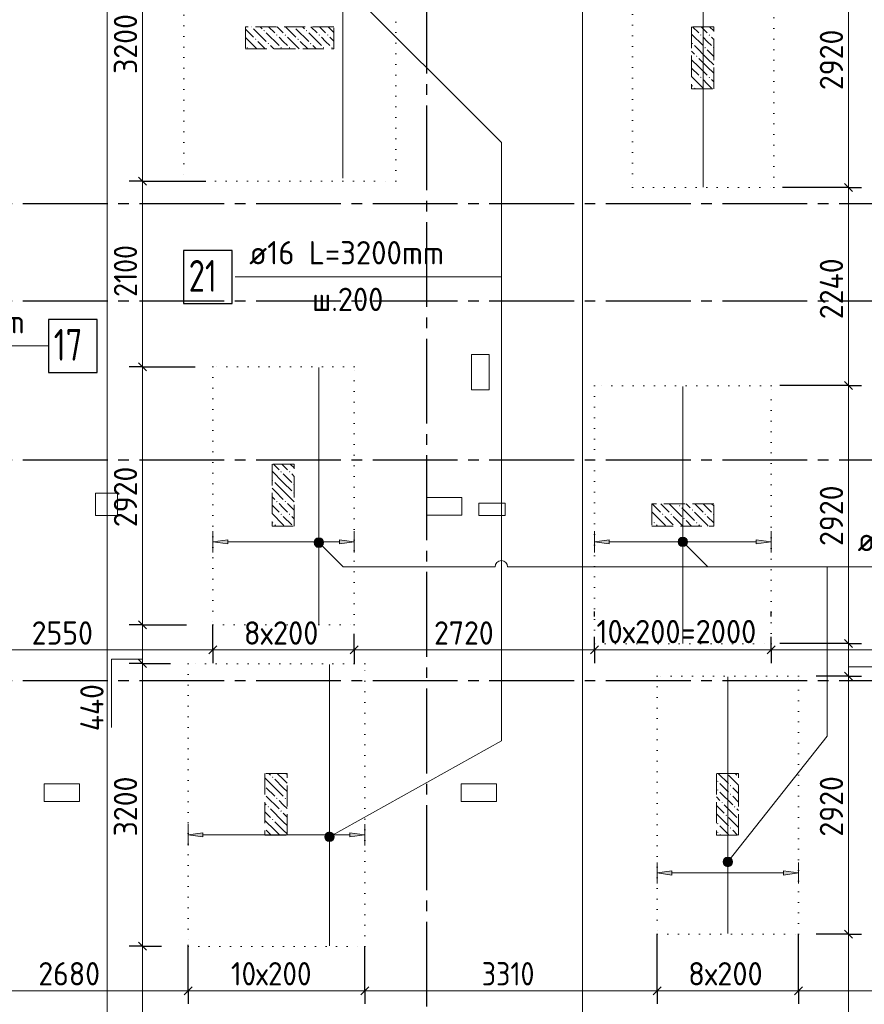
# Model space of a CAD drawing. Header units: millimetres. Extents: x 0 to 50400, y 0 to 35640.
# Tile 15 of 21: x 19908 to 29470, y 13198 to 24343. Entities that reach past the tile are written whole.
import ezdxf

# ---------------------------------------------------------------- set-up
doc = ezdxf.new("R2010")
doc.units = ezdxf.units.MM
for name, pattern in [('______2', [324, 240, -84]), ('______5', [1320, 960, -120, 120, -120]), ('______9', [120, 0, -120])]:
    doc.linetypes.add(name, pattern=pattern)
for name, color, linetype, lineweight in [('ДОП Верх по Х', 7, 'Continuous', 25), ('ЖБ Перекрытие верхний уровень', 7, 'Continuous', 35), ('ЖБ Пилон', 7, 'Continuous', 35), ('Общий01', 7, 'Continuous', 13), ('Позиционная метка номер позиции', 7, 'Continuous', 13), ('Размерная линия_ общее', 7, 'Continuous', 13), ('Тени', 7, 'Continuous', 13)]:
    doc.layers.add(name, color=color, linetype=linetype, lineweight=lineweight)
doc.layers.add('Оси', color=7, linetype='______5', true_color=0x656565)
doc.styles.add('ISOCPEUR', font='txt')

msp = doc.modelspace()

# ---------------------------------------------------------------- hatches: boundary and pattern name
at = {"layer": 'ДОП Верх по Х', "linetype": 'Continuous', "lineweight": 13, "transparency": 33554687}
for points in [[(22263, 18409), (22095, 18433), (22263, 18457)], [(26583, 18409), (26415, 18433), (26583, 18457)], [(21983, 15092), (21815, 15116), (21983, 15140)], [(27293, 14661), (27125, 14685), (27293, 14709)]]:
    msp.add_hatch(color=7, dxfattribs=at).paths.add_polyline_path(points, flags=16)
for points in [[(23527, 18409), (23695, 18433), (23527, 18457)], [(28247, 18409), (28415, 18433), (28247, 18457)], [(23647, 15092), (23815, 15116), (23647, 15140)], [(28557, 14661), (28725, 14685), (28557, 14709)]]:
    msp.add_hatch(color=7, dxfattribs=at).paths.add_polyline_path(points)
at = {"layer": 'ЖБ Пилон', "linetype": 'Continuous', "lineweight": 18, "transparency": 33554687}
for points in [[(22536, 24262), (22532, 24257), (22527, 24262)], [(22668, 24217), (22676, 24225), (22683, 24217), (22676, 24210)], [(23016, 24262), (23012, 24257), (23007, 24262)], [(23148, 24217), (23156, 24225), (23163, 24217), (23156, 24210)], [(22572, 24121), (22580, 24129), (22587, 24121), (22580, 24113)], [(22716, 24073), (22724, 24081), (22731, 24073), (22724, 24065)], [(22812, 24169), (22820, 24177), (22827, 24169), (22820, 24161)], [(22908, 24169), (22916, 24177), (22923, 24169), (22916, 24161)], [(23052, 24121), (23060, 24129), (23067, 24121), (23060, 24113)], [(23196, 24073), (23204, 24081), (23211, 24073), (23204, 24065)], [(23292, 24169), (23300, 24177), (23307, 24169), (23300, 24161)], [(23388, 24169), (23396, 24177), (23403, 24169), (23396, 24161)], [(27516, 24073), (27524, 24081), (27531, 24073), (27524, 24065)], [(27612, 24169), (27620, 24177), (27627, 24169), (27620, 24161)], [(27708, 24169), (27716, 24177), (27723, 24169), (27716, 24161)], [(22476, 24025), (22484, 24033), (22491, 24025), (22484, 24017)], [(22860, 24025), (22868, 24033), (22875, 24025), (22868, 24017)], [(22956, 24025), (22964, 24033), (22971, 24025), (22964, 24017)], [(23340, 24025), (23348, 24033), (23355, 24025), (23348, 24017)], [(23436, 24025), (23444, 24033), (23451, 24025), (23444, 24017)], [(27660, 24025), (27668, 24033), (27675, 24025), (27668, 24017)], [(27756, 24025), (27764, 24033), (27765, 24032), (27765, 24019), (27764, 24017)], [(27564, 23929), (27572, 23937), (27579, 23929), (27572, 23921)], [(27612, 23689), (27620, 23697), (27627, 23689), (27620, 23681)], [(27708, 23689), (27716, 23697), (27723, 23689), (27716, 23681)], [(27516, 23593), (27524, 23601), (27531, 23593), (27524, 23585)], [(22860, 19225), (22868, 19233), (22875, 19225), (22868, 19217)], [(22956, 19225), (22964, 19233), (22971, 19225), (22964, 19217)], [(22765, 19131), (22772, 19137), (22779, 19129), (22772, 19121), (22765, 19128)], [(23004, 19081), (23012, 19089), (23015, 19086), (23015, 19077), (23012, 19074)], [(23004, 18985), (23012, 18993), (23015, 18990), (23015, 18981), (23012, 18977)], [(22812, 18889), (22820, 18897), (22827, 18889), (22820, 18881)], [(22908, 18889), (22916, 18897), (22923, 18889), (22916, 18881)], [(27372, 18841), (27380, 18849), (27387, 18841), (27380, 18834)], [(22860, 18745), (22868, 18753), (22875, 18745), (22868, 18737)], [(22956, 18745), (22964, 18753), (22971, 18745), (22964, 18737)], [(27180, 18745), (27188, 18753), (27195, 18745), (27188, 18737)], [(27276, 18745), (27284, 18753), (27291, 18745), (27284, 18737)], [(27516, 18793), (27524, 18801), (27531, 18793), (27524, 18785)], [(27660, 18745), (27668, 18753), (27675, 18745), (27668, 18737)], [(27756, 18745), (27764, 18753), (27765, 18752), (27765, 18739), (27764, 18737)], [(22765, 18651), (22772, 18657), (22779, 18649), (22772, 18641), (22765, 18648)], [(27084, 18649), (27092, 18657), (27099, 18649), (27092, 18641)], [(27420, 18697), (27428, 18705), (27435, 18697), (27428, 18689)], [(27564, 18649), (27572, 18657), (27579, 18649), (27572, 18641)], [(22764, 15769), (22772, 15777), (22779, 15769), (22772, 15761)], [(27804, 15721), (27812, 15729), (27819, 15721), (27812, 15714)], [(27910, 15812), (27908, 15809), (27905, 15812)], [(28044, 15769), (28045, 15771), (28045, 15768)], [(27804, 15625), (27812, 15633), (27819, 15625), (27812, 15617)], [(27948, 15673), (27956, 15681), (27963, 15673), (27956, 15665)], [(22812, 15529), (22820, 15537), (22827, 15529), (22820, 15521)], [(22908, 15529), (22916, 15537), (22923, 15529), (22916, 15521)], [(27948, 15577), (27956, 15585), (27963, 15577), (27956, 15569)], [(22716, 15433), (22724, 15441), (22731, 15433), (22724, 15425)], [(22860, 15385), (22868, 15393), (22875, 15385), (22868, 15377)], [(27852, 15481), (27860, 15489), (27867, 15481), (27860, 15474)], [(27996, 15433), (28004, 15441), (28011, 15433), (28004, 15425)], [(22764, 15289), (22772, 15297), (22779, 15289), (22772, 15281)], [(27900, 15337), (27908, 15345), (27915, 15337), (27908, 15329)], [(28044, 15289), (28045, 15291), (28045, 15288)], [(27804, 15241), (27812, 15249), (27819, 15241), (27812, 15234)], [(27948, 15193), (27956, 15201), (27963, 15193), (27956, 15185)], [(27804, 15145), (27812, 15153), (27819, 15145), (27812, 15137)]]:
    msp.add_hatch(color=7, dxfattribs=at).paths.add_polyline_path(points, flags=16)
at = {"layer": 'Позиционная метка номер позиции', "linetype": 'Continuous', "lineweight": 13, "transparency": 33554687}
for points in [[(23243, 18437), (23281, 18476), (23257, 18462)], [(23281, 18476), (23243, 18437), (23243, 18410)], [(23281, 18476), (23243, 18410), (23309, 18476)], [(23309, 18476), (23243, 18410), (23257, 18385)], [(23309, 18476), (23257, 18385), (23333, 18462)], [(23333, 18462), (23257, 18385), (23281, 18372)], [(23333, 18462), (23281, 18372), (23347, 18437)], [(23347, 18437), (23281, 18372), (23309, 18372)], [(23347, 18437), (23309, 18372), (23347, 18410)], [(23347, 18410), (23309, 18372), (23333, 18385)], [(27363, 18446), (27401, 18485), (27377, 18471)], [(27401, 18485), (27363, 18446), (27363, 18419)], [(27401, 18485), (27363, 18419), (27429, 18485)], [(27429, 18485), (27363, 18419), (27377, 18394)], [(27429, 18485), (27377, 18394), (27453, 18471)], [(27453, 18471), (27377, 18394), (27401, 18381)], [(27453, 18471), (27401, 18381), (27467, 18446)], [(27467, 18446), (27401, 18381), (27429, 18381)], [(27467, 18446), (27429, 18381), (27467, 18419)], [(27467, 18419), (27429, 18381), (27453, 18394)], [(23361, 15096), (23414, 15041), (23369, 15122)], [(23388, 15049), (23361, 15096), (23368, 15069)], [(23361, 15096), (23388, 15049), (23414, 15041)], [(23369, 15122), (23441, 15048), (23389, 15142)], [(23369, 15122), (23414, 15041), (23441, 15048)], [(23389, 15142), (23461, 15068), (23416, 15149)], [(23389, 15142), (23441, 15048), (23461, 15068)], [(23416, 15149), (23461, 15068), (23469, 15094)], [(23416, 15149), (23469, 15094), (23442, 15141)], [(23442, 15141), (23469, 15094), (23462, 15121)], [(27872, 14818), (27968, 14777), (27883, 14844)], [(27883, 14844), (27978, 14803), (27905, 14860)], [(27883, 14844), (27968, 14777), (27978, 14803)], [(27905, 14860), (27975, 14830), (27933, 14863)], [(27905, 14860), (27978, 14803), (27975, 14830)], [(27933, 14863), (27975, 14830), (27959, 14853)], [(27875, 14791), (27945, 14760), (27872, 14818)], [(27872, 14818), (27945, 14760), (27968, 14777)], [(27918, 14757), (27875, 14791), (27892, 14768)], [(27875, 14791), (27918, 14757), (27945, 14760)]]:
    msp.add_hatch(color=7, dxfattribs=at).paths.add_polyline_path(points)

# ---------------------------------------------------------------- linework, layer by layer
at = {"layer": 'ДОП Верх по Х', "color": 7, "linetype": 'Continuous', "lineweight": 18, "transparency": 33554687}
for p, q in [((23565, 25734), (23565, 22550)), ((27645, 25356), (27645, 22448)), ((23295, 20405), (23295, 17499)), ((27415, 20190), (27415, 17284)), ((23415, 17044), (23415, 13860)), ((27925, 16905), (27925, 13999))]:
    msp.add_line(p, q, dxfattribs=at)
at = {"layer": 'ДОП Верх по Х', "color": 251, "linetype": 'Continuous', "lineweight": 13, "true_color": 0x494949, "transparency": 33554687}
for p, q in [((22095, 18433), (22095, 18553)), ((23695, 18433), (23695, 18553)), ((26415, 18433), (26415, 18553)), ((28415, 18433), (28415, 18553)), ((22095, 18433), (22263, 18457)), ((22263, 18409), (22095, 18433)), ((22095, 18433), (22095, 18313)), ((22095, 18433), (22095, 18433)), ((22263, 18457), (22263, 18409)), ((22263, 18433), (23527, 18433)), ((23695, 18433), (23527, 18457)), ((23527, 18457), (23527, 18409)), ((23527, 18409), (23695, 18433)), ((23695, 18433), (23695, 18313)), ((23695, 18433), (23695, 18433)), ((26415, 18433), (26583, 18457)), ((26583, 18409), (26415, 18433)), ((26415, 18433), (26415, 18313)), ((26415, 18433), (26415, 18433)), ((26583, 18457), (26583, 18409)), ((26583, 18433), (28247, 18433)), ((28415, 18433), (28247, 18457)), ((28247, 18457), (28247, 18409)), ((28247, 18409), (28415, 18433)), ((28415, 18433), (28415, 18313)), ((28415, 18433), (28415, 18433)), ((21815, 15116), (21815, 15236)), ((23815, 15116), (23815, 15236)), ((21815, 15116), (21983, 15140)), ((21983, 15092), (21815, 15116)), ((21815, 15116), (21815, 14996)), ((21815, 15116), (21815, 15116)), ((21983, 15140), (21983, 15092)), ((21983, 15116), (23647, 15116)), ((23815, 15116), (23647, 15140)), ((23647, 15140), (23647, 15092)), ((23647, 15092), (23815, 15116)), ((23815, 15116), (23815, 14996)), ((23815, 15116), (23815, 15116)), ((27125, 14685), (27125, 14805)), ((28725, 14685), (28725, 14805)), ((27125, 14685), (27293, 14709)), ((27293, 14661), (27125, 14685)), ((27125, 14685), (27125, 14565)), ((27125, 14685), (27125, 14685)), ((27293, 14709), (27293, 14661)), ((27293, 14685), (28557, 14685)), ((28725, 14685), (28557, 14709)), ((28557, 14709), (28557, 14661)), ((28557, 14661), (28725, 14685)), ((28725, 14685), (28725, 14565)), ((28725, 14685), (28725, 14685))]:
    msp.add_line(p, q, dxfattribs=at)
at = {"layer": 'ДОП Верх по Х', "color": 7, "linetype": 'Continuous', "lineweight": 25, "transparency": 33554687}
for points in [[(21761, 21131), (22313, 21131), (22313, 21731), (21761, 21731), (21761, 21131)], [(20234, 20351), (20786, 20351), (20786, 20951), (20234, 20951), (20234, 20351)]]:
    msp.add_lwpolyline(points, dxfattribs=at)
at = {"layer": 'ЖБ Перекрытие верхний уровень', "color": 7, "linetype": 'Continuous', "lineweight": 18, "transparency": 33554687}
for p, q in [((25025, 20552), (25025, 20152)), ((25225, 20552), (25025, 20552)), ((25225, 20152), (25225, 20552)), ((25025, 20152), (25225, 20152)), ((20765, 18982), (20765, 18732)), ((21015, 18982), (20765, 18982)), ((21015, 18732), (21015, 18982)), ((24915, 18934), (24515, 18934)), ((24515, 18934), (24515, 18734)), ((24915, 18734), (24915, 18934)), ((25405, 18872), (25105, 18872)), ((25105, 18872), (25105, 18732)), ((25405, 18732), (25405, 18872)), ((20765, 18732), (21015, 18732)), ((24515, 18734), (24915, 18734)), ((25105, 18732), (25405, 18732)), ((20586, 15692), (20186, 15692)), ((20186, 15692), (20186, 15492)), ((20586, 15492), (20586, 15692)), ((25305, 15692), (24905, 15692)), ((24905, 15692), (24905, 15492)), ((25305, 15492), (25305, 15692)), ((20186, 15492), (20586, 15492)), ((24905, 15492), (25305, 15492))]:
    msp.add_line(p, q, dxfattribs=at)
at = {"layer": 'ЖБ Пилон', "color": 253, "linetype": '______2', "lineweight": 13, "true_color": 0xa0a0a0, "transparency": 33554687}
for p, q in [((23465, 24262), (22465, 24262)), ((22465, 24262), (22465, 24012)), ((23465, 24012), (23465, 24262)), ((27765, 24262), (27515, 24262)), ((27515, 24262), (27515, 23562)), ((27765, 23562), (27765, 24262)), ((22465, 24012), (23465, 24012)), ((27515, 23562), (27765, 23562)), ((23015, 19312), (22765, 19312)), ((22765, 19312), (22765, 18612)), ((23015, 18612), (23015, 19312)), ((27765, 18862), (27065, 18862)), ((27065, 18862), (27065, 18612)), ((27765, 18612), (27765, 18862)), ((22765, 18612), (23015, 18612)), ((27065, 18612), (27765, 18612)), ((22935, 15812), (22685, 15812)), ((22685, 15812), (22685, 15112)), ((22935, 15112), (22935, 15812)), ((28045, 15812), (27795, 15812)), ((27795, 15812), (27795, 15112)), ((28045, 15112), (28045, 15812)), ((22685, 15112), (22935, 15112)), ((27795, 15112), (28045, 15112))]:
    msp.add_line(p, q, dxfattribs=at)
at = {"layer": 'ЖБ Пилон', "color": 9, "linetype": 'Continuous', "lineweight": 18, "true_color": 0xc7c7c7, "transparency": 33554687}
for p, q in [((22465, 24236), (22556, 24145)), ((22556, 24241), (22700, 24097)), ((22652, 24241), (22630, 24262)), ((22700, 24193), (22844, 24049)), ((22726, 24262), (22796, 24193)), ((22823, 24262), (22892, 24193)), ((22919, 24262), (23036, 24145)), ((23036, 24241), (23180, 24097)), ((23132, 24241), (23110, 24262)), ((23180, 24193), (23324, 24049)), ((23206, 24262), (23276, 24193)), ((23303, 24262), (23372, 24193)), ((23399, 24262), (23465, 24196)), ((27526, 24262), (27596, 24193)), ((27622, 24262), (27692, 24193)), ((27719, 24262), (27765, 24216)), ((22465, 24140), (22592, 24012)), ((22604, 24097), (22689, 24012)), ((22892, 24097), (22844, 24145)), ((22940, 24049), (22892, 24097)), ((22940, 24145), (23072, 24012)), ((23084, 24097), (23169, 24012)), ((23372, 24097), (23324, 24145)), ((23420, 24049), (23372, 24097)), ((23420, 24145), (23465, 24100)), ((27515, 24178), (27644, 24049)), ((27692, 24097), (27644, 24145)), ((27740, 24049), (27692, 24097)), ((27740, 24145), (27765, 24120)), ((22785, 24012), (22748, 24049)), ((23265, 24012), (23228, 24049)), ((27515, 23986), (27548, 23953)), ((27692, 23905), (27548, 24049)), ((27692, 24001), (27765, 23928)), ((27596, 23809), (27515, 23890)), ((27596, 23905), (27692, 23809)), ((27692, 23905), (27765, 23832)), ((27515, 23794), (27596, 23713)), ((27596, 23809), (27692, 23713)), ((27692, 23809), (27765, 23736)), ((27515, 23698), (27644, 23569)), ((27692, 23617), (27644, 23665)), ((27740, 23665), (27765, 23640)), ((27554, 23562), (27548, 23569)), ((27740, 23569), (27692, 23617)), ((22780, 19312), (22844, 19249)), ((22892, 19297), (22876, 19312)), ((22940, 19249), (22892, 19297)), ((22972, 19312), (23015, 19270)), ((22892, 19105), (22765, 19232)), ((22892, 19201), (22988, 19105)), ((22988, 19201), (23015, 19174)), ((22796, 19105), (22892, 19009)), ((22892, 19105), (22988, 19009)), ((22796, 19009), (22765, 19040)), ((22796, 19009), (22892, 18913)), ((22892, 19009), (23015, 18886)), ((22765, 18944), (22796, 18913)), ((22765, 18848), (22844, 18769)), ((22892, 18817), (22844, 18865)), ((22940, 18865), (23015, 18790)), ((27070, 18862), (27164, 18769)), ((27212, 18817), (27166, 18862)), ((27262, 18862), (27404, 18721)), ((27454, 18862), (27500, 18817)), ((27550, 18862), (27644, 18769)), ((27692, 18817), (27646, 18862)), ((27742, 18862), (27765, 18840)), ((22892, 18625), (22765, 18752)), ((22940, 18769), (22892, 18817)), ((27212, 18625), (27068, 18769)), ((27260, 18769), (27212, 18817)), ((27404, 18817), (27548, 18673)), ((27692, 18625), (27548, 18769)), ((27740, 18769), (27692, 18817)), ((22796, 18625), (22808, 18612)), ((22892, 18721), (22988, 18625)), ((22892, 18625), (22904, 18612)), ((22988, 18721), (23015, 18694)), ((27065, 18676), (27068, 18673)), ((27116, 18625), (27128, 18612)), ((27212, 18721), (27308, 18625)), ((27212, 18625), (27224, 18612)), ((27308, 18721), (27417, 18612)), ((27512, 18612), (27452, 18673)), ((27596, 18625), (27608, 18612)), ((27692, 18721), (27765, 18648)), ((27692, 18625), (27704, 18612)), ((22796, 15649), (22685, 15760)), ((22729, 15812), (22748, 15793)), ((22796, 15745), (22892, 15649)), ((22892, 15745), (22824, 15812)), ((22892, 15745), (22935, 15702)), ((22920, 15812), (22935, 15798)), ((27816, 15812), (27932, 15697)), ((28045, 15680), (27932, 15793)), ((28009, 15812), (28028, 15793)), ((22700, 15649), (22796, 15553)), ((22796, 15649), (22892, 15553)), ((22892, 15649), (22935, 15606)), ((27884, 15649), (27836, 15697)), ((27932, 15601), (27884, 15649)), ((27980, 15649), (28045, 15584)), ((22700, 15553), (22844, 15409)), ((22892, 15457), (22844, 15505)), ((27795, 15546), (27836, 15505)), ((27836, 15601), (27980, 15457)), ((27980, 15553), (28045, 15488)), ((22685, 15472), (22700, 15457)), ((22892, 15265), (22748, 15409)), ((22935, 15414), (22892, 15457)), ((27795, 15450), (27884, 15361)), ((27884, 15457), (28028, 15313)), ((28045, 15392), (28028, 15409)), ((22685, 15376), (22748, 15313)), ((22796, 15169), (22685, 15280)), ((22892, 15361), (22935, 15318)), ((27795, 15354), (27932, 15217)), ((28045, 15200), (27932, 15313)), ((22700, 15169), (22756, 15112)), ((22796, 15265), (22892, 15169)), ((22796, 15169), (22852, 15112)), ((22892, 15265), (22935, 15222)), ((22892, 15169), (22935, 15126)), ((27884, 15169), (27836, 15217)), ((27932, 15121), (27884, 15169)), ((27980, 15169), (28036, 15112)), ((27836, 15121), (27844, 15112))]:
    msp.add_line(p, q, dxfattribs=at)
at = {"layer": 'Общий01', "color": 240, "linetype": 'Continuous', "lineweight": 18, "transparency": 33554687}
for p, q in [((20898, 12783), (20898, 25814)), ((26281, 25814), (26281, 12783))]:
    msp.add_line(p, q, dxfattribs=at)
at = {"layer": 'Общий01', "color": 7, "linetype": 'Continuous', "lineweight": 13, "transparency": 33554687}
msp.add_line((29290, 17019), (29841, 17019), dxfattribs=at)
msp.add_lwpolyline([(21298, 17103), (20948, 17103), (20948, 16333)], dxfattribs=at)
at = {"layer": 'Оси', "color": 8, "linetype": '______5', "lineweight": -3, "transparency": 33554687}
for p, q in [((24515, 32612), (24515, 8317)), ((8065, 22262), (42963, 22262)), ((8065, 21162), (42963, 21162)), ((8065, 19362), (42963, 19362)), ((8065, 16862), (42963, 16862))]:
    msp.add_line(p, q, dxfattribs=at)
at = {"layer": 'Позиционная метка номер позиции', "color": 7, "linetype": 'Continuous', "lineweight": 13, "transparency": 33554687}
for p, q in [((23257, 18462), (23257, 18462)), ((23333, 18462), (23333, 18462)), ((27377, 18471), (27377, 18471)), ((27377, 18394), (27377, 18394)), ((27453, 18471), (27453, 18471)), ((27453, 18394), (27453, 18394)), ((23257, 18385), (23257, 18385)), ((23333, 18385), (23333, 18385)), ((25431, 18150), (27698, 18150)), ((23368, 15069), (23368, 15069)), ((23389, 15142), (23389, 15142)), ((23441, 15048), (23441, 15048)), ((23462, 15121), (23462, 15121)), ((27883, 14844), (27883, 14844)), ((27959, 14853), (27959, 14853)), ((27892, 14768), (27892, 14768)), ((27968, 14777), (27968, 14777))]:
    msp.add_line(p, q, dxfattribs=at)
for points in [[(23565, 24748), (25361, 22952), (25361, 21432), (22349, 21432)], [(23415, 15095), (25361, 16182), (25361, 21432)], [(18135, 19713), (17894, 19954), (17894, 20651), (20234, 20651)], [(23295, 18424), (23569, 18150), (25291, 18150)], [(27415, 18433), (27698, 18150), (32008, 18150)], [(27925, 14810), (29048, 16235), (29048, 18150)]]:
    msp.add_lwpolyline(points, dxfattribs=at)
for centre in [(23295, 18424), (27415, 18433), (23415, 15095), (27925, 14810)]:
    msp.add_circle(centre, 54, dxfattribs=at)
at = {"layer": 'Позиционная метка номер позиции', "color": 7, "linetype": 'Continuous', "lineweight": 18, "transparency": 33554687}
msp.add_arc((25361, 18150), 70, 0, 180, dxfattribs=at)
at = {"layer": 'Размерная линия_ общее', "color": 7, "linetype": 'Continuous', "lineweight": 13, "transparency": 33554687}
for p, q in [((21298, 22515), (21298, 25715)), ((29290, 22442), (29290, 25362)), ((21298, 20415), (21298, 22515)), ((29290, 20202), (29290, 22442)), ((21298, 17495), (21298, 20415)), ((29290, 17282), (29290, 20202)), ((21298, 17055), (21298, 17495)), ((29290, 16912), (29290, 17282)), ((19545, 17209), (22095, 17209)), ((22095, 17209), (23695, 17209)), ((23695, 17209), (26415, 17209)), ((26415, 17209), (28415, 17209)), ((28415, 17209), (32865, 17209)), ((21298, 13855), (21298, 17055)), ((29290, 13992), (29290, 16912)), ((19135, 13352), (21815, 13352)), ((21815, 13352), (23815, 13352)), ((23815, 13352), (27125, 13352)), ((27125, 13352), (28725, 13352)), ((28725, 13352), (32865, 13352))]:
    msp.add_line(p, q, dxfattribs=at)
at = {"layer": 'Размерная линия_ общее', "color": 7, "linetype": 'Continuous', "lineweight": -3, "transparency": 33554687}
for p, q in [((21298, 22515), (21148, 22515)), ((21298, 22515), (21448, 22515)), ((21298, 22515), (22015, 22515)), ((29290, 22442), (29140, 22442)), ((29290, 22442), (29440, 22442)), ((21298, 20415), (21148, 20415)), ((21298, 20415), (21448, 20415)), ((21298, 20415), (21895, 20415)), ((29290, 20202), (29140, 20202)), ((29290, 20202), (29440, 20202)), ((26415, 17589), (26415, 17645)), ((28415, 17589), (28415, 17645)), ((21298, 17495), (21148, 17495)), ((21298, 17495), (21448, 17495)), ((21298, 17495), (21795, 17495)), ((22095, 17209), (22095, 17359)), ((23695, 17209), (23695, 17359)), ((26415, 17209), (26415, 17359)), ((28415, 17209), (28415, 17359)), ((29290, 17282), (29140, 17282)), ((29290, 17282), (29440, 17282)), ((22095, 17209), (22095, 17059)), ((23695, 17209), (23695, 17059)), ((26415, 17209), (26415, 17059)), ((28415, 17209), (28415, 17059)), ((21298, 17055), (21148, 17055)), ((21298, 17055), (21448, 17055)), ((21298, 17055), (21615, 17055)), ((29290, 16912), (29140, 16912)), ((29290, 16912), (29440, 16912)), ((29290, 13992), (29140, 13992)), ((29290, 13992), (29440, 13992)), ((21298, 13855), (21148, 13855)), ((21298, 13855), (21448, 13855)), ((21298, 13855), (21515, 13855)), ((21815, 13352), (21815, 13502)), ((23815, 13352), (23815, 13502)), ((27125, 13352), (27125, 13502)), ((28725, 13352), (28725, 13502)), ((21815, 13352), (21815, 13202)), ((23815, 13352), (23815, 13202)), ((27125, 13352), (27125, 13202)), ((28725, 13352), (28725, 13202))]:
    msp.add_line(p, q, dxfattribs=at)
at = {"layer": 'Размерная линия_ общее', "color": 7, "linetype": 'Continuous', "lineweight": 25, "transparency": 33554687}
for p, q in [((21343, 22470), (21253, 22560)), ((29335, 22397), (29245, 22487)), ((21343, 20370), (21253, 20460)), ((29335, 20157), (29245, 20247)), ((21343, 17450), (21253, 17540)), ((29335, 17237), (29245, 17327)), ((22050, 17164), (22140, 17254)), ((23650, 17164), (23740, 17254)), ((26370, 17164), (26460, 17254)), ((28370, 17164), (28460, 17254)), ((21343, 17010), (21253, 17100)), ((29335, 16867), (29245, 16957)), ((29335, 13947), (29245, 14037)), ((21343, 13810), (21253, 13900)), ((21770, 13307), (21860, 13397)), ((23770, 13307), (23860, 13397)), ((27080, 13307), (27170, 13397)), ((28680, 13307), (28770, 13397))]:
    msp.add_line(p, q, dxfattribs=at)
at = {"layer": 'Размерная линия_ общее', "color": 7, "linetype": 'Continuous', "lineweight": -3, "transparency": 33554687}
for points in [[(29290, 22442), (29270, 22442), (29270, 22442), (29270, 22442), (29270, 22442), (29270, 22442), (29270, 22442), (29270, 22442), (29270, 22442), (28545, 22442)], [(29290, 20202), (29270, 20202), (29270, 20202), (29270, 20202), (29270, 20202), (29270, 20202), (29270, 20202), (29270, 20202), (29270, 20202), (29270, 20202), (29270, 20202), (28515, 20202)], [(22095, 17209), (22095, 17230), (22095, 17230), (22095, 17230), (22095, 17230), (22095, 17230), (22095, 17230), (22095, 17230), (22095, 17230), (22095, 17230), (22095, 17230), (22095, 17230), (22095, 17230), (22095, 17230), (22095, 17230), (22095, 17241), (22095, 17241), (22095, 17246), (22095, 17246), (22095, 17498)], [(23695, 17209), (23695, 17230), (23695, 17230), (23695, 17230), (23695, 17230), (23695, 17230), (23695, 17230), (23695, 17230), (23695, 17230), (23695, 17230), (23695, 17230), (23695, 17230), (23695, 17230), (23695, 17243), (23695, 17243), (23695, 17249), (23695, 17249), (23695, 17392)], [(29290, 17282), (29270, 17282), (29270, 17282), (29270, 17282), (29270, 17282), (29270, 17282), (29270, 17282), (29270, 17282), (29270, 17282), (29270, 17282), (29270, 17282), (29270, 17282), (29270, 17282), (28515, 17282)], [(26415, 17209), (26415, 17230), (26415, 17230), (26415, 17230), (26415, 17230), (26415, 17230), (26415, 17230), (26415, 17230), (26415, 17230), (26415, 17230), (26415, 17230), (26415, 17246)], [(28415, 17209), (28415, 17230), (28415, 17230), (28415, 17230), (28415, 17230), (28415, 17230), (28415, 17230), (28415, 17230), (28415, 17230), (28415, 17230), (28415, 17230), (28415, 17246)], [(29290, 16912), (29270, 16912), (29270, 16912), (29270, 16912), (29270, 16912), (29270, 16912), (29270, 16912), (29270, 16912), (29270, 16912), (29270, 16912), (29270, 16912), (29270, 16912), (29270, 16912), (28925, 16912)], [(27125, 13352), (27125, 13372), (27125, 13372), (27125, 13372), (27125, 13372), (27125, 13372), (27125, 13372), (27125, 13372), (27125, 13372), (27125, 13372), (27125, 13372), (27125, 13372), (27125, 13372), (27125, 13372), (27125, 13372), (27125, 13988)], [(28725, 13352), (28725, 13372), (28725, 13372), (28725, 13372), (28725, 13372), (28725, 13372), (28725, 13372), (28725, 13372), (28725, 13372), (28725, 13372), (28725, 13372), (28725, 13372), (28725, 13372), (28725, 13992)], [(29290, 13992), (29270, 13992), (29270, 13992), (29270, 13992), (29270, 13992), (29270, 13992), (29270, 13992), (29270, 13992), (29270, 13992), (29270, 13992), (29270, 13992), (29270, 13992), (29270, 13992), (29270, 13992), (29270, 13992), (28925, 13992)], [(21815, 13352), (21815, 13372), (21815, 13372), (21815, 13372), (21815, 13372), (21815, 13372), (21815, 13372), (21815, 13372), (21815, 13372), (21815, 13372), (21815, 13372), (21815, 13372), (21815, 13372), (21815, 13372), (21815, 13372), (21815, 13372), (21815, 13372), (21815, 13372), (21815, 13372), (21815, 13870)], [(23815, 13352), (23815, 13372), (23815, 13372), (23815, 13372), (23815, 13372), (23815, 13372), (23815, 13372), (23815, 13372), (23815, 13372), (23815, 13372), (23815, 13372), (23815, 13372), (23815, 13372), (23815, 13372), (23815, 13372), (23815, 13372), (23815, 13372), (23815, 13852)]]:
    msp.add_lwpolyline(points, dxfattribs=at)
at = {"layer": 'Размерная линия_ общее', "color": 7, "linetype": 'Continuous', "lineweight": 13, "transparency": 33554687}
for points in [[(29290, 10312), (29290, 11717), (29290, 11717), (29290, 12064), (29290, 12064), (29290, 13992)], [(21298, 10312), (21298, 11704), (21298, 11704), (21298, 13855)]]:
    msp.add_lwpolyline(points, dxfattribs=at)
at = {"layer": 'Тени', "color": 7, "linetype": '______9', "lineweight": 13, "transparency": 33554687}
for p, q in [((21765, 25715), (21765, 22515)), ((24165, 22515), (24165, 25715)), ((26845, 25362), (26845, 22442)), ((28445, 22442), (28445, 25362)), ((21765, 22515), (24165, 22515)), ((26845, 22442), (28445, 22442)), ((23695, 20412), (22095, 20412)), ((22095, 20412), (22095, 17492)), ((23695, 17492), (23695, 20412)), ((28415, 20197), (26415, 20197)), ((26415, 20197), (26415, 17277)), ((28415, 17277), (28415, 20197)), ((22095, 17492), (23695, 17492)), ((26415, 17277), (28415, 17277)), ((23815, 17052), (21815, 17052)), ((21815, 17052), (21815, 13852)), ((23815, 13852), (23815, 17052)), ((28725, 16912), (27125, 16912)), ((27125, 16912), (27125, 13992)), ((28725, 13992), (28725, 16912)), ((27125, 13992), (28725, 13992)), ((21815, 13852), (23815, 13852))]:
    msp.add_line(p, q, dxfattribs=at)

# ---------------------------------------------------------------- texts
at = {"layer": 'ДОП Верх по Х', "color": 7, "linetype": 'Continuous', "lineweight": 13, "transparency": 33554687, "attachment_point": 7, "style": 'ISOCPEUR'}
for s, insert, char_height, width in [('\\W0.96;ø16 L=3200mm ', (22507, 21573), 264, 2580.63), ('\\W0.75;21', (21821, 21263), 360, 566.75), ('\\W0.95;ш.200 ', (23219, 21045), 264, 1154.55), ('\\W0.96;ø12 L=2920mm ', (17764, 20792), 264, 2580.63), ('\\W0.75;17', (20294, 20483), 360, 566.75), ('\\W0.96;ø14 L=2920mm ', (29394, 18327), 264, 2607.13)]:
    msp.add_mtext(s, dxfattribs=dict(at, insert=insert, char_height=char_height, width=width))
at = {"layer": 'Размерная линия_ общее', "color": 7, "linetype": 'Continuous', "lineweight": 25, "transparency": 33554687, "char_height": 264, "attachment_point": 7, "rotation": 90, "style": 'ISOCPEUR'}
for s, insert, width in [('\\W0.93;3200', (21238, 23729), 861.71), ('\\W0.93;2920', (29230, 23546), 861.72), ('\\W0.87;2100', (21238, 21205), 800.28), ('\\W0.93;2240', (29230, 20953), 888.46), ('\\W0.93;2920', (21238, 18599), 861.71), ('\\W0.93;2920', (29230, 18386), 861.72), ('\\W0.92;440', (20858, 16290), 728.22), ('\\W0.93;3200', (21238, 15099), 861.71), ('\\W0.93;2920', (29230, 15096), 861.72)]:
    msp.add_mtext(s, dxfattribs=dict(at, insert=insert, width=width))
at = {"layer": 'Размерная линия_ общее', "color": 7, "linetype": 'Continuous', "lineweight": 25, "transparency": 33554687, "char_height": 264, "attachment_point": 7, "style": 'ISOCPEUR'}
for s, insert, width in [('\\W0.93;2550', (20044, 17269), 861.7), ('\\W0.95;8х200', (22446, 17269), 1048.03), ('\\W0.93;2720', (24599, 17269), 861.71), ('\\W0.95;10х200=2000', (26438, 17285), 2103.76), ('\\W0.93;2680', (20119, 13412), 861.71), ('\\W0.91;10х200', (22300, 13412), 1175.19), ('\\W0.87;3310', (25140, 13412), 800.28), ('\\W0.95;8х200', (27476, 13412), 1048.03)]:
    msp.add_mtext(s, dxfattribs=dict(at, insert=insert, width=width))

doc.saveas('drawing.dxf')
